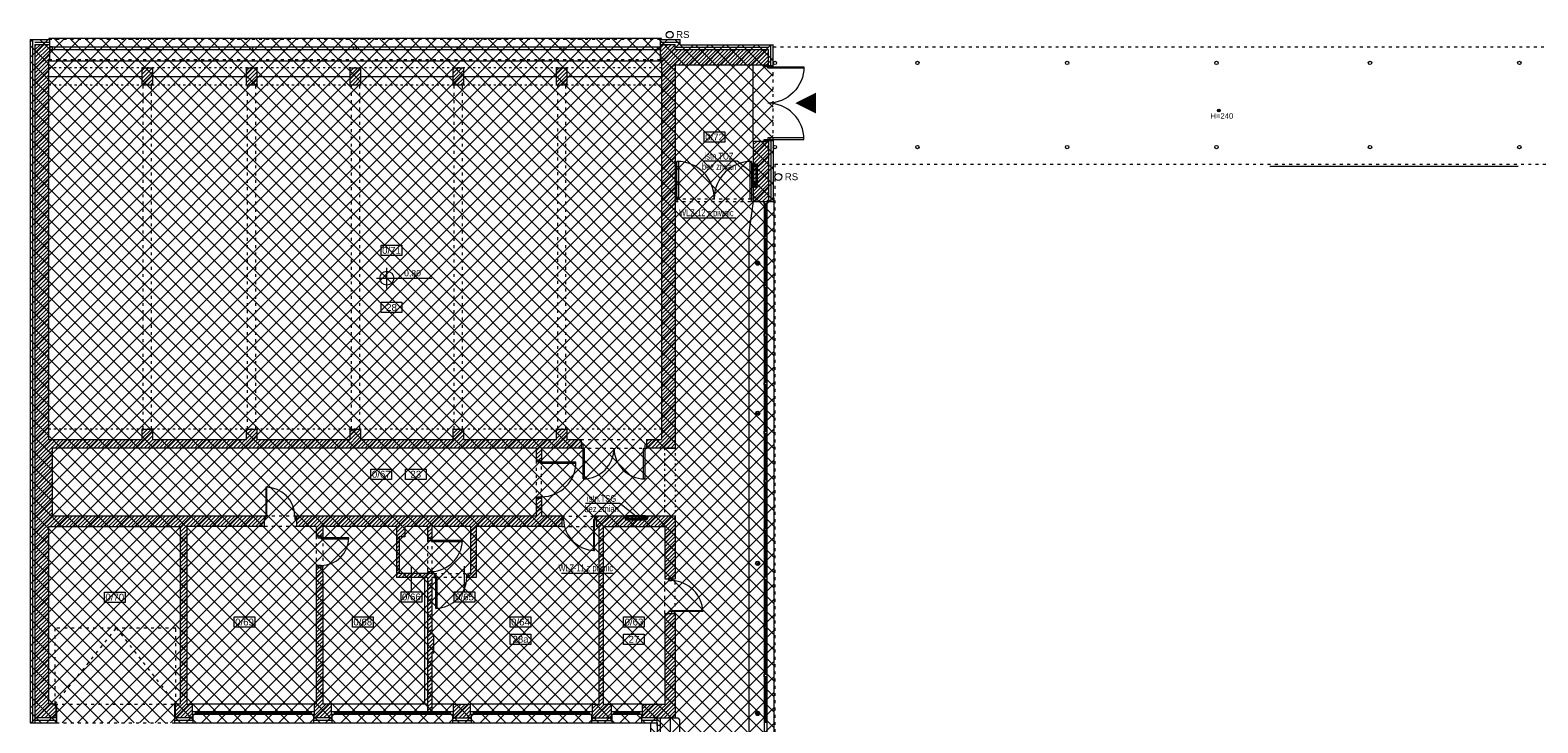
# Model space of a CAD drawing. Header units: millimetres. Extents: x 167773 to 185035, y -114105 to -66770.
# Tile 58 of 114: x 171303 to 175674, y -94285 to -92277. Entities that reach past the tile are written whole.
import ezdxf
from ezdxf.enums import TextEntityAlignment as Align

# ---------------------------------------------------------------- set-up
doc = ezdxf.new("R2010")
doc.units = ezdxf.units.MM
doc.linetypes.add('ACAD_ISO03W100', pattern=[30, 12, -18])
doc.layers.get('0').update_dxf_attribs({"lineweight": 9})
doc.layers.add('!płytki ciemne', color=7, linetype='Continuous', lineweight=9, true_color=0x474747)
for name, color, linetype, lineweight in [('a-op_text', 7, 'Continuous', 9), ('b-drzwi', 6, 'Continuous', 9), ('b-izolacja', 8, 'BATTING', 9), ('b-okna', 6, 'Continuous', 9), ('b-przerywana1', 9, 'ACAD_ISO03W100', 9), ('b-przerywana2', 2, 'ACAD_ISO03W100', 9), ('b-widokowa', 7, 'Continuous', 9), ('b-ściany', 2, 'Continuous', 9), ('El_gniazda', 144, 'Continuous', 35), ('El_tablice', 20, 'Continuous', 35), ('h-hatch', 8, 'Continuous', 9), ('opis text', 7, 'Continuous', 9)]:
    doc.layers.add(name, color=color, linetype=linetype, lineweight=lineweight)
doc.styles.add('Arial', font='arial.ttf')
doc.styles.add('PPAB_100', font='arial.ttf', dxfattribs={"height": 18})
doc.styles.add('PPAB_50', font='arial.ttf', dxfattribs={"height": 8})
doc.linetypes.add('BATTING', pattern='A,0.0001,-0.1,[134,ltypeshp.shx,S=0.1,R=0,X=-0.1,Y=0],-0.2,[134,ltypeshp.shx,S=0.1,R=180,X=0.1,Y=0],-0.1', length=0.4001)
pattern_1 = [(45, (15000, 0), (-5.61266008, 5.61266008), [])]

# ---------------------------------------------------------------- blocks, each defined once
blk = doc.blocks.new('kotapozioma')
for p, q in [((49330.1, 104.4), (49330.1, 134.4)), ((49315.1, 119.4), (49395.1, 119.4))]:
    blk.add_line(p, q)
blk.add_circle((49330.1, 119.4), 10)
at = {"layer": 'opis text', "style": 'PPAB_50'}
for tag, p in [('ZNAK', (49345.1, 119.4)), ('WARTOSC', (49355.1, 119.4))]:
    blk.add_attdef(tag, text='', height=9, dxfattribs=at).set_placement(p, align=Align.BOTTOM_LEFT)

msp = doc.modelspace()

# ---------------------------------------------------------------- hatches: boundary and pattern name
at = {"layer": 'a-op_text', "ltscale": 0.5}
msp.add_hatch(color=256, dxfattribs=at).paths.add_polyline_path([(174753.3, -92510.6, 1), (174745.3, -92510.6, 1)])
at = {"layer": 'h-hatch'}
h = msp.add_hatch(dxfattribs=at)
h.set_pattern_fill('NET', color=256, scale=10, angle=45, style=0)
h.paths.add_polyline_path([(173101.4, -95700.4), (173459.4, -95700.4), (173459.4, -92763.9), (173457.4, -92763.9), (173457.4, -92319.9), (173187.4, -92319.9), (173187.4, -92304.9), (173133.4, -92304.9), (173133.4, -92301.9), (171357.4, -92301.9), (171357.4, -92304.9), (171303.4, -92304.9), (171303.4, -94284.9), (173101.4, -94284.9)])
h = msp.add_hatch(dxfattribs=at)
h.set_pattern_fill('ANSI31', color=256, scale=2.5, style=0)
h.set_pattern_definition(pattern_1)
h.paths.add_polyline_path([(172900.4, -93463.9), (172859.4, -93463.9), (172859.4, -93433.9), (172829.4, -93433.9), (172829.4, -93463.9), (172559.4, -93463.9), (172559.4, -93433.9), (172529.4, -93433.9), (172529.4, -93463.9), (172261.4, -93463.9), (172261.4, -93433.9), (172231.4, -93433.9), (172231.4, -93463.9), (171960.4, -93463.9), (171960.4, -93433.9), (171930.4, -93433.9), (171930.4, -93463.9), (171658.4, -93463.9), (171658.4, -93433.9), (171628.4, -93433.9), (171628.4, -93463.9), (171357.4, -93463.9), (171357.4, -92363.9), (171360.4, -92363.9), (171360.4, -92318.9), (171317.4, -92318.9), (171317.4, -94270.9), (171377.4, -94270.9), (171377.4, -94230.9), (171357.4, -94230.9), (171357.4, -93715.9), (171738.4, -93715.9), (171738.4, -94230.9), (171723.4, -94230.9), (171723.4, -94270.9), (171775.4, -94270.9), (171775.4, -94260.9), (171773.4, -94260.9), (171773.4, -94230.9), (171757.4, -94230.9), (171757.4, -93715.9), (171981.4, -93715.9), (171981.4, -93685.9), (171367.4, -93685.9), (171367.4, -93488.9), (172770.4, -93488.9), (172770.4, -93524.9), (172785.4, -93524.9), (172785.4, -93488.9), (172900.4, -93488.9)])
h = msp.add_hatch(dxfattribs=at)
h.set_pattern_fill('ANSI31', color=256, scale=2.5, style=0)
h.set_pattern_definition(pattern_1)
h.paths.add_polyline_path([(173173.4, -92378.9), (173441.4, -92378.9), (173443.4, -92378.9), (173443.4, -92333.9), (173173.4, -92333.9), (173173.4, -92318.9), (173130.4, -92318.9), (173130.4, -92363.9), (173133.4, -92363.9), (173133.4, -93463.9), (173091.4, -93463.9), (173091.4, -93488.9), (173173.4, -93488.9)])
h = msp.add_hatch(dxfattribs=at)
h.set_pattern_fill('ANSI31', color=256, scale=2.5, style=0)
h.set_pattern_definition(pattern_1)
h.paths.add_polyline_path([(171658.4, -92386.9), (171628.4, -92386.9), (171628.4, -92436.9), (171658.4, -92436.9)])
h = msp.add_hatch(dxfattribs=at)
h.set_pattern_fill('ANSI31', color=256, scale=2.5, style=0)
h.set_pattern_definition(pattern_1)
h.paths.add_polyline_path([(171960.4, -92386.9), (171930.4, -92386.9), (171930.4, -92436.9), (171960.4, -92436.9)])
h = msp.add_hatch(dxfattribs=at)
h.set_pattern_fill('ANSI31', color=256, scale=2.5, style=0)
h.set_pattern_definition(pattern_1)
h.paths.add_polyline_path([(172261.4, -92386.9), (172231.4, -92386.9), (172231.4, -92436.9), (172261.4, -92436.9)])
h = msp.add_hatch(dxfattribs=at)
h.set_pattern_fill('ANSI31', color=256, scale=2.5, style=0)
h.set_pattern_definition(pattern_1)
h.paths.add_polyline_path([(172559.4, -92386.9), (172529.4, -92386.9), (172529.4, -92436.9), (172559.4, -92436.9)])
h = msp.add_hatch(dxfattribs=at)
h.set_pattern_fill('ANSI31', color=256, scale=2.5, style=0)
h.set_pattern_definition(pattern_1)
h.paths.add_polyline_path([(172859.4, -92386.9), (172829.4, -92386.9), (172829.4, -92436.9), (172859.4, -92436.9)])
h = msp.add_hatch(dxfattribs=at)
h.set_pattern_fill('ANSI31', color=256, scale=2.5, style=0)
h.set_pattern_definition(pattern_1)
h.paths.add_polyline_path([(173443.4, -92598.9), (173441.4, -92598.9), (173431.4, -92598.9), (173399.4, -92598.9), (173399.4, -92773.9), (173443.4, -92773.9)])
h = msp.add_hatch(dxfattribs=at)
h.set_pattern_fill('ANSI31', color=256, style=0)
h.set_pattern_definition([(45, (15264, 3045), (-2.24506403, 2.24506403), [])])
h.paths.add_polyline_path([(173406.4, -92952.9, 1), (173418.4, -92952.9, 1)])
h = msp.add_hatch(dxfattribs=at)
h.set_pattern_fill('ANSI31', color=256, style=0)
h.set_pattern_definition([(45, (15264, 2610), (-2.24506403, 2.24506403), [])])
h.paths.add_polyline_path([(173406.4, -93387.9, 1), (173418.4, -93387.9, 1)])
h = msp.add_hatch(dxfattribs=at)
h.set_pattern_fill('ANSI31', color=256, scale=2.5, style=0)
h.set_pattern_definition(pattern_1)
h.paths.add_polyline_path([(172844.4, -93685.9), (172785.4, -93685.9), (172785.4, -93634.9), (172775.4, -93634.9), (172770.4, -93634.9), (172770.4, -93685.9), (172075.4, -93685.9), (172075.4, -93695.9), (172075.4, -93715.9), (172132.4, -93715.9), (172132.4, -93743.9), (172151.4, -93743.9), (172151.4, -93715.9), (172365.4, -93715.9), (172365.4, -93863.9), (172455.4, -93863.9), (172455.4, -94252.9), (172467.4, -94252.9), (172467.4, -94082.9), (172472.4, -94082.9), (172472.4, -94027.9), (172467.4, -94027.9), (172467.4, -93863.9), (172474.4, -93863.9), (172474.4, -93851.9), (172373.4, -93851.9), (172373.4, -93745.9), (172389.4, -93745.9), (172389.4, -93715.9), (172455.4, -93715.9), (172455.4, -93751.9), (172467.4, -93751.9), (172467.4, -93715.9), (172580.4, -93715.9), (172580.4, -93851.9), (172574.4, -93851.9), (172574.4, -93863.9), (172596.4, -93863.9), (172596.4, -93715.9), (172844.4, -93715.9)])
h = msp.add_hatch(dxfattribs=at)
h.set_pattern_fill('ANSI31', color=256, scale=2.5, style=0)
h.set_pattern_definition(pattern_1)
h.paths.add_polyline_path([(173173.4, -93685.9), (172944.4, -93685.9), (172944.4, -93695.9), (172944.4, -93715.9), (172952.4, -93715.9), (172952.4, -94230.9), (172932.4, -94230.9), (172932.4, -94260.9), (172930.4, -94260.9), (172930.4, -94270.9), (172989.4, -94270.9), (172989.4, -94260.9), (172987.4, -94260.9), (172987.4, -94230.9), (172964.4, -94230.9), (172964.4, -93715.9), (173143.4, -93715.9), (173143.4, -93867.9), (173173.4, -93867.9)])
h = msp.add_hatch(dxfattribs=at)
h.set_pattern_fill('ANSI31', color=256, scale=2.5, style=0)
h.set_pattern_definition(pattern_1)
h.paths.add_polyline_path([(172151.4, -93853.9), (172151.4, -93833.9), (172132.4, -93833.9), (172132.4, -93863.9), (172132.4, -94230.9), (172126.4, -94230.9), (172126.4, -94260.9), (172124.4, -94260.9), (172124.4, -94270.9), (172178.4, -94270.9), (172178.4, -94260.9), (172176.4, -94260.9), (172176.4, -94230.9), (172151.4, -94230.9)])
h = msp.add_hatch(dxfattribs=at)
h.set_pattern_fill('ANSI31', color=256, style=0)
h.set_pattern_definition([(45, (15264, 2175), (-2.24506403, 2.24506403), [])])
h.paths.add_polyline_path([(173406.4, -93822.9, 1), (173418.4, -93822.9, 1)])
h = msp.add_hatch(dxfattribs=at)
h.set_pattern_fill('ANSI31', color=256, scale=2.5, style=0)
h.set_pattern_definition(pattern_1)
h.paths.add_polyline_path([(173173.4, -93967.9), (173143.4, -93967.9), (173143.4, -94230.9), (173077.4, -94230.9), (173077.4, -94260.9), (173075.4, -94260.9), (173075.4, -94270.9), (173121.4, -94270.9), (173173.4, -94270.9)])
h = msp.add_hatch(dxfattribs=at)
h.set_pattern_fill('ANSI31', color=256, scale=2.5, style=0)
h.set_pattern_definition(pattern_1)
h.paths.add_polyline_path([(172579.4, -94230.9), (172529.4, -94230.9), (172529.4, -94260.9), (172527.4, -94260.9), (172527.4, -94270.9), (172581.4, -94270.9), (172581.4, -94260.9), (172579.4, -94260.9)])
h = msp.add_hatch(dxfattribs=at)
h.set_pattern_fill('ANSI31', color=256, style=0)
h.set_pattern_definition([(45, (15264, 1740), (-2.24506403, 2.24506403), [])])
h.paths.add_polyline_path([(173406.4, -94257.9, 1), (173418.4, -94257.9, 1)])

# ---------------------------------------------------------------- linework, layer by layer
at = {"layer": '!płytki ciemne'}
msp.add_line((174897.4, -92671.9), (175617.4, -92671.9), dxfattribs=at)
at = {"layer": 'a-op_text', "ltscale": 0.5}
for p, q in [((172408.5, -93905.4), (172408.5, -93831.2)), ((172562.6, -93905.4), (172562.6, -93831.2))]:
    msp.add_line(p, q, dxfattribs=at)
at = {"layer": 'a-op_text'}
msp.add_lwpolyline([(173521.4, -92488.9, 0, 60, 0), (173581.4, -92488.9, 60, 60, 0)], format="xyseb", dxfattribs=at)
at = {"layer": 'a-op_text', "ltscale": 0.5}
for points in [[(173257.4, -92602.4), (173257.4, -92572.4), (173317.4, -92572.4), (173317.4, -92602.4)], [(172320.9, -92930.9), (172320.9, -92900.9), (172380.9, -92900.9), (172380.9, -92930.9)], [(172320.9, -93096.2), (172320.9, -93066.2), (172380.9, -93066.2), (172380.9, -93096.2)], [(172291.3, -93579.7), (172291.3, -93549.7), (172351.3, -93549.7), (172351.3, -93579.7)], [(172391.3, -93579.7), (172391.3, -93549.7), (172451.3, -93549.7), (172451.3, -93579.7)], [(171518.7, -93936.1), (171518.7, -93906.1), (171578.7, -93906.1), (171578.7, -93936.1)], [(172378.5, -93935.4), (172378.5, -93905.4), (172438.5, -93905.4), (172438.5, -93935.4)], [(172532.6, -93935.4), (172532.6, -93905.4), (172592.6, -93905.4), (172592.6, -93935.4)], [(171894.9, -94008.1), (171894.9, -93978.1), (171954.9, -93978.1), (171954.9, -94008.1)], [(172237.6, -94008.1), (172237.6, -93978.1), (172297.6, -93978.1), (172297.6, -94008.1)], [(172694.9, -94008.1), (172694.9, -93978.1), (172754.9, -93978.1), (172754.9, -94008.1)], [(173023.8, -94008.1), (173023.8, -93978.1), (173083.8, -93978.1), (173083.8, -94008.1)], [(172694.9, -94058.1), (172694.9, -94028.1), (172754.9, -94028.1), (172754.9, -94058.1)], [(173023.8, -94058.1), (173023.8, -94028.1), (173083.8, -94028.1), (173083.8, -94058.1)]]:
    msp.add_lwpolyline(points, close=True, dxfattribs=at)
msp.add_circle((174749.3, -92510.6), 4, dxfattribs=at)
at = {"layer": 'b-drzwi', "ltscale": 0.5}
for points in [[(173441.4, -92383.9), (173431.4, -92383.9), (173431.4, -92378.9), (173441.4, -92378.9)], [(173441.4, -92383.9), (173546.4, -92383.9), (173546.4, -92387.9), (173441.4, -92387.9)], [(173441.4, -92598.9), (173431.4, -92598.9), (173431.4, -92593.9), (173441.4, -92593.9)], [(173441.4, -92593.9), (173546.4, -92593.9), (173546.4, -92589.9), (173441.4, -92589.9)], [(173182.4, -92765.9), (173178.4, -92765.9), (173178.4, -92657.9), (173182.4, -92657.9)], [(173394.4, -92765.9), (173390.4, -92765.9), (173390.4, -92657.9), (173394.4, -92657.9)], [(173178.4, -92773.9), (173173.4, -92773.9), (173173.4, -92765.9), (173178.4, -92765.9)], [(173399.4, -92773.9), (173394.4, -92773.9), (173394.4, -92765.9), (173399.4, -92765.9)]]:
    msp.add_lwpolyline(points, close=True, dxfattribs=at)
for points in [[(173546.4, -92383.9, -0.414214), (173441.4, -92488.9, 1)], [(173546.4, -92593.9, 0.414214), (173441.4, -92488.9, -1)]]:
    msp.add_lwpolyline(points, format="xyb", dxfattribs=at)
at = {"layer": 'b-drzwi'}
for points in [[(172900.4, -93488.9), (172906.9, -93488.9), (172906.9, -93478.9), (172900.4, -93478.9)], [(173084.9, -93488.9), (173091.4, -93488.9), (173091.4, -93478.9), (173084.9, -93478.9)], [(172785.4, -93524.9), (172785.4, -93529.9), (172775.4, -93529.9), (172775.4, -93524.9)], [(172906.9, -93488.9), (172909.9, -93488.9), (172909.9, -93577.9), (172906.9, -93577.9)], [(173081.9, -93488.9), (173084.9, -93488.9), (173084.9, -93577.9), (173081.9, -93577.9)], [(172785.4, -93529.9), (172785.4, -93532.9), (172885.4, -93532.9), (172885.4, -93529.9)], [(171986.4, -93685.9), (171989.4, -93685.9), (171989.4, -93601.9), (171986.4, -93601.9)], [(172785.4, -93629.9), (172785.4, -93634.9), (172775.4, -93634.9), (172775.4, -93629.9)], [(171986.4, -93685.9), (171981.4, -93685.9), (171981.4, -93695.9), (171986.4, -93695.9)], [(172075.4, -93685.9), (172070.4, -93685.9), (172070.4, -93695.9), (172075.4, -93695.9)], [(172844.4, -93695.9), (172849.4, -93695.9), (172849.4, -93685.9), (172844.4, -93685.9)], [(172939.4, -93695.9), (172936.4, -93695.9), (172936.4, -93785.9), (172939.4, -93785.9)], [(172939.4, -93695.9), (172944.4, -93695.9), (172944.4, -93685.9), (172939.4, -93685.9)], [(172146.9, -93748.9), (172146.9, -93743.9), (172136.9, -93743.9), (172136.9, -93748.9)], [(172146.9, -93748.9), (172146.9, -93751.9), (172226.9, -93751.9), (172226.9, -93748.9)], [(172466.4, -93756.9), (172466.4, -93751.9), (172456.4, -93751.9), (172456.4, -93756.9)], [(172466.4, -93756.9), (172466.4, -93759.9), (172556.4, -93759.9), (172556.4, -93756.9)], [(172146.9, -93833.9), (172146.9, -93828.9), (172136.9, -93828.9), (172136.9, -93833.9)], [(172456.4, -93851.9), (172456.4, -93846.9), (172466.4, -93846.9), (172466.4, -93851.9)], [(172474.4, -93853.4), (172474.4, -93863.4), (172479.4, -93863.4), (172479.4, -93853.4)], [(172479.4, -93863.4), (172482.4, -93863.4), (172482.4, -93953.4), (172479.4, -93953.4)], [(172574.4, -93863.4), (172569.4, -93863.4), (172569.4, -93853.4), (172574.4, -93853.4)], [(173163.7, -93872.9), (173163.7, -93867.9), (173153.7, -93867.9), (173153.7, -93872.9)], [(173153.7, -93967.9), (173163.7, -93967.9), (173163.7, -93962.9), (173153.7, -93962.9)], [(173163.7, -93962.9), (173163.7, -93959.9), (173253.7, -93959.9), (173253.7, -93962.9)]]:
    msp.add_lwpolyline(points, close=True, dxfattribs=at)
at = {"layer": 'b-drzwi', "ltscale": 0.5}
for centre, start, end in [((173178.4, -92765.9), 0, 90), ((173394.4, -92765.9), 90, 180)]:
    msp.add_arc(centre, 108, start, end, dxfattribs=at)
at = {"layer": 'b-drzwi'}
for centre, radius, start, end in [((172906.9, -93488.9), 89, 270, 0), ((173084.9, -93488.9), 89, 180, 270), ((172785.3, -93529.7), 100.2, 270.1029, 359.8971), ((171986.4, -93685.9), 84, 0, 90), ((172943.2, -93692.2), 93.8, 182.2781, 267.7219), ((172146.9, -93748.9), 80, 270, 0), ((172462.7, -93753.2), 93.8, 272.2781, 357.7219), ((172475.7, -93859.7), 93.8, 272.2781, 357.7219), ((173160, -93966.6), 93.8, 2.2781, 87.7219)]:
    msp.add_arc(centre, radius, start, end, dxfattribs=at)
at = {"layer": 'b-izolacja', "ltscale": 16}
for p, q in [((171310.4, -92304.9), (171310.4, -94284.9)), ((171317.4, -92311.9), (171360.4, -92311.9)), ((173130.4, -92311.9), (173187.4, -92311.9)), ((173173.4, -92326.9), (173443.4, -92326.9)), ((173450.4, -92380.9), (173450.4, -92319.9)), ((173450.4, -92596.9), (173450.4, -92773.9)), ((171379.4, -94277.9), (171317.4, -94277.9)), ((171775.4, -94277.9), (171721.4, -94277.9)), ((172178.4, -94277.9), (172124.4, -94277.9)), ((172527.4, -94277.9), (172581.4, -94277.9)), ((172930.4, -94277.9), (172989.4, -94277.9)), ((173121.4, -94277.9), (173075.4, -94277.9))]:
    msp.add_line(p, q, dxfattribs=at)
at = {"layer": 'b-izolacja', "linetype": 'ByBlock', "ltscale": 22}
msp.add_line((171317.4, -94270.9), (171317.4, -94284.9), dxfattribs=at)
at = {"layer": 'b-okna'}
for p, q in [((173431.4, -92773.9), (173431.4, -96138.9)), ((173435.4, -92780.9), (173435.4, -92875.4)), ((173439.4, -92773.9), (173439.4, -96126.9)), ((173435.4, -92882.4), (173435.4, -93016.4)), ((173435.4, -93023.4), (173435.4, -93157.4)), ((173435.4, -93164.4), (173435.4, -93298.4)), ((173435.4, -93305.4), (173435.4, -93439.4)), ((173435.4, -93446.4), (173435.4, -93580.4)), ((173435.4, -93587.4), (173435.4, -93721.4)), ((173435.4, -93728.4), (173435.4, -93862.4)), ((173435.4, -93869.4), (173435.4, -94003.4)), ((173435.4, -94010.4), (173435.4, -94144.4)), ((173435.4, -94151.4), (173435.4, -94285.4)), ((172126.4, -94252.9), (171773.4, -94252.9)), ((172126.4, -94260.9), (171773.4, -94260.9)), ((171781.4, -94252.9), (171781.4, -94260.9)), ((172118.4, -94256.9), (171781.4, -94256.9)), ((172118.4, -94252.9), (172118.4, -94260.9)), ((172529.4, -94252.9), (172176.4, -94252.9)), ((172527.4, -94260.9), (172178.4, -94260.9)), ((172184.4, -94252.9), (172184.4, -94260.9)), ((172521.4, -94256.9), (172184.4, -94256.9)), ((172521.4, -94252.9), (172521.4, -94260.9)), ((172932.4, -94252.9), (172579.4, -94252.9)), ((172930.4, -94260.9), (172581.4, -94260.9)), ((172587.4, -94252.9), (172587.4, -94260.9)), ((172924.4, -94256.9), (172587.4, -94256.9)), ((172924.4, -94252.9), (172924.4, -94260.9)), ((173077.4, -94252.9), (172987.4, -94252.9)), ((173077.4, -94260.9), (172989.4, -94260.9)), ((172995.4, -94252.9), (172995.4, -94260.9)), ((173069.4, -94256.9), (172995.4, -94256.9)), ((173069.4, -94252.9), (173069.4, -94260.9)), ((173129.4, -94270.9), (173129.4, -96138.9)), ((173121.4, -94284.9), (173121.4, -96126.9))]:
    msp.add_line(p, q, dxfattribs=at)
for points in [[(171360.4, -92325.9), (173130.4, -92325.9)], [(171360.4, -92333.9), (173130.4, -92333.9)]]:
    msp.add_lwpolyline(points, dxfattribs=at)
for points in [[(171360.4, -92325.9), (171360.4, -92333.9), (171368.4, -92333.9), (171368.4, -92325.9)], [(171647.4, -92325.9), (171647.4, -92333.9), (171639.4, -92333.9), (171639.4, -92325.9)], [(171948.4, -92325.9), (171948.4, -92333.9), (171940.4, -92333.9), (171940.4, -92325.9)], [(172248.4, -92325.9), (172248.4, -92333.9), (172240.4, -92333.9), (172240.4, -92325.9)], [(172549.4, -92325.9), (172549.4, -92333.9), (172541.4, -92333.9), (172541.4, -92325.9)], [(172850.4, -92325.9), (172850.4, -92333.9), (172842.4, -92333.9), (172842.4, -92325.9)], [(173130.4, -92325.9), (173130.4, -92333.9), (173122.4, -92333.9), (173122.4, -92325.9)], [(173439.4, -92773.9), (173439.4, -92780.9), (173431.4, -92780.9), (173431.4, -92773.9)], [(173439.4, -92875.4), (173439.4, -92882.4), (173431.4, -92882.4), (173431.4, -92875.4)], [(173439.4, -93016.4), (173439.4, -93023.4), (173431.4, -93023.4), (173431.4, -93016.4)], [(173439.4, -93157.4), (173439.4, -93164.4), (173431.4, -93164.4), (173431.4, -93157.4)], [(173439.4, -93298.4), (173439.4, -93305.4), (173431.4, -93305.4), (173431.4, -93298.4)], [(173439.4, -93439.4), (173439.4, -93446.4), (173431.4, -93446.4), (173431.4, -93439.4)], [(173439.4, -93580.4), (173439.4, -93587.4), (173431.4, -93587.4), (173431.4, -93580.4)], [(173439.4, -93721.4), (173439.4, -93728.4), (173431.4, -93728.4), (173431.4, -93721.4)], [(173439.4, -93862.4), (173439.4, -93869.4), (173431.4, -93869.4), (173431.4, -93862.4)], [(173439.4, -94003.4), (173439.4, -94010.4), (173431.4, -94010.4), (173431.4, -94003.4)], [(173439.4, -94144.4), (173439.4, -94151.4), (173431.4, -94151.4), (173431.4, -94144.4)], [(173129.4, -94270.9), (173129.4, -94292.4), (173121.4, -94292.4), (173121.4, -94270.9)]]:
    msp.add_lwpolyline(points, close=True, dxfattribs=at)
at = {"layer": 'b-przerywana1', "ltscale": 0.7}
for p, q in [((173130.4, -92304.9), (171360.4, -92304.9)), ((173130.4, -92363.9), (171360.4, -92363.9)), ((173457.4, -92596.9), (173457.4, -92380.9)), ((171631.4, -93433.9), (171631.4, -92436.9)), ((171655.4, -93433.9), (171655.4, -92436.9)), ((171933.4, -93433.9), (171933.4, -92436.9)), ((171957.4, -93433.9), (171957.4, -92436.9)), ((172235.4, -93433.9), (172235.4, -92436.9)), ((172259.4, -93433.9), (172259.4, -92436.9)), ((172532.4, -93433.9), (172532.4, -92436.9)), ((172556.4, -93433.9), (172556.4, -92436.9)), ((172832.4, -92436.9), (172832.4, -93433.9)), ((172856.4, -93433.9), (172856.4, -92436.9)), ((173173.4, -92773.9), (173399.4, -92773.9)), ((173174.9, -92765.9), (173399.4, -92765.9)), ((172900.4, -93463.9), (173091.4, -93463.9)), ((172770.4, -93524.9), (172770.4, -93634.9)), ((172785.4, -93634.9), (172785.4, -93524.9)), ((172900.4, -93488.9), (173091.4, -93488.9)), ((172075.4, -93685.9), (171981.4, -93685.9)), ((172844.4, -93685.9), (172944.4, -93685.9)), ((172075.4, -93715.9), (171981.4, -93715.9)), ((172132.4, -93743.9), (172132.4, -93833.9)), ((172151.4, -93743.9), (172151.4, -93833.9)), ((172844.4, -93715.9), (172944.4, -93715.9)), ((172455.4, -93751.9), (172455.4, -93851.9)), ((172467.4, -93751.9), (172467.4, -93851.9)), ((172474.4, -93851.9), (172574.4, -93851.9)), ((172574.4, -93863.9), (172474.4, -93863.9)), ((173143.4, -93967.9), (173143.4, -93867.9)), ((173173.4, -93967.9), (173173.4, -93867.9)), ((171379.4, -94284.9), (171721.4, -94284.9))]:
    msp.add_line(p, q, dxfattribs=at)
at = {"layer": 'b-przerywana1'}
msp.add_line((173457.4, -92328.9), (173457.4, -92318.9), dxfattribs=at)
at = {"layer": 'b-przerywana1', "ltscale": 0.7}
msp.add_lwpolyline([(171375.4, -94230.9), (171725.4, -94230.9), (171725.4, -94010.9), (171375.4, -94010.9)], close=True, dxfattribs=at)
msp.add_lwpolyline([(171375.4, -94230.9), (171553.4, -94010.9), (171725.4, -94230.9)], dxfattribs=at)
at = {"layer": 'b-przerywana2', "ltscale": 0.7}
for p, q in [((173457.4, -92325.9), (176953.7, -92325.9)), ((173462.4, -92665.9), (176939.7, -92665.9)), ((173462.4, -92665.9), (173462.4, -96126.9))]:
    msp.add_line(p, q, dxfattribs=at)
at = {"layer": 'b-przerywana2', "ltscale": 0.5}
for p, q in [((173142.4, -93488.9), (173142.4, -93685.9)), ((173173.4, -93488.9), (173173.4, -93685.9))]:
    msp.add_line(p, q, dxfattribs=at)
for points in [[(173133.4, -92386.9), (171357.4, -92386.9)], [(173133.4, -92436.9), (171357.4, -92436.9)], [(173133.4, -93433.9), (171357.4, -93433.9)]]:
    msp.add_lwpolyline(points, dxfattribs=at)
at = {"layer": 'b-widokowa'}
for p, q in [((171317.4, -92318.9), (171317.4, -94270.9)), ((171317.4, -92318.9), (171360.4, -92318.9)), ((173130.4, -92318.9), (173173.4, -92318.9)), ((173173.4, -92333.9), (173173.4, -92318.9)), ((173173.4, -92333.9), (173443.4, -92333.9)), ((173133.4, -92366.9), (171357.4, -92366.9)), ((171357.4, -92411.9), (171628.4, -92411.9)), ((171658.4, -92411.9), (171930.4, -92411.9)), ((171960.4, -92411.9), (172231.4, -92411.9)), ((172261.4, -92411.9), (172529.4, -92411.9)), ((172559.4, -92411.9), (172829.4, -92411.9)), ((172859.4, -92411.9), (173133.4, -92411.9)), ((173399.4, -92773.9), (173386.4, -92863.9)), ((173457.4, -92763.9), (173459.4, -92763.9)), ((173459.4, -92763.9), (173459.4, -96126.9)), ((173386.4, -92863.9), (173386.4, -95803.9)), ((172446.4, -93863.9), (172446.4, -94230.9)), ((171377.4, -94270.9), (171317.4, -94270.9)), ((171377.4, -94230.9), (171377.4, -94270.9)), ((171723.4, -94230.9), (171723.4, -94270.9)), ((171775.4, -94270.9), (171723.4, -94270.9)), ((172126.4, -94230.9), (171773.4, -94230.9)), ((172178.4, -94270.9), (172124.4, -94270.9)), ((172455.4, -94230.9), (172176.4, -94230.9)), ((172529.4, -94230.9), (172467.4, -94230.9)), ((172527.4, -94270.9), (172581.4, -94270.9)), ((172932.4, -94230.9), (172579.4, -94230.9)), ((172930.4, -94270.9), (172989.4, -94270.9)), ((173077.4, -94230.9), (172987.4, -94230.9)), ((173121.4, -94270.9), (173075.4, -94270.9)), ((173158.4, -94270.9), (173158.4, -96138.9)), ((173173.4, -94270.9), (173180.4, -94270.9)), ((171773.4, -94284.9), (172124.4, -94284.9)), ((172178.4, -94284.9), (172527.4, -94284.9)), ((172581.4, -94284.9), (172930.4, -94284.9)), ((172989.4, -94284.9), (173075.4, -94284.9)), ((173101.4, -94284.9), (173101.4, -96126.9)), ((173185.4, -94275.9), (173185.4, -95803.9))]:
    msp.add_line(p, q, dxfattribs=at)
at = {"layer": 'b-widokowa', "ltscale": 0.5}
for p, q in [((173443.4, -92378.9), (173443.4, -92333.9)), ((173399.4, -92598.9), (173399.4, -92378.9)), ((173441.4, -92378.9), (173443.4, -92378.9)), ((173441.4, -92598.9), (173443.4, -92598.9)), ((173443.4, -92598.9), (173443.4, -92773.9))]:
    msp.add_line(p, q, dxfattribs=at)
at = {"layer": 'b-widokowa'}
msp.add_lwpolyline([(173133.4, -92304.9), (173133.4, -92301.9), (171357.4, -92301.9), (171357.4, -92304.9)], dxfattribs=at)
at = {"layer": 'b-widokowa', "ltscale": 0.5}
for centre in [(173157.4, -92290.9), (173472.4, -92702.9)]:
    msp.add_circle(centre, 10, dxfattribs=at)
at = {"layer": 'b-widokowa'}
msp.add_arc((173180.4, -94275.9), 5, 0, 90, dxfattribs=at)
at = {"layer": 'b-ściany', "ltscale": 0.5}
for p, q in [((171303.4, -92304.9), (171303.4, -94284.9)), ((171367.4, -93488.9), (171367.4, -93685.9)), ((172770.4, -93488.9), (171367.4, -93488.9)), ((172770.4, -93634.9), (172770.4, -93685.9)), ((172785.4, -93634.9), (172770.4, -93634.9)), ((172785.4, -93634.9), (172785.4, -93685.9)), ((171981.4, -93685.9), (171367.4, -93685.9)), ((171981.4, -93685.9), (171981.4, -93715.9)), ((172770.4, -93685.9), (172075.4, -93685.9)), ((172075.4, -93685.9), (172075.4, -93715.9)), ((172844.4, -93685.9), (172785.4, -93685.9)), ((172844.4, -93685.9), (172844.4, -93715.9)), ((173173.4, -93685.9), (172944.4, -93685.9)), ((172944.4, -93685.9), (172944.4, -93715.9)), ((171757.4, -93715.9), (171757.4, -94230.9)), ((171981.4, -93715.9), (171757.4, -93715.9)), ((172132.4, -93715.9), (172075.4, -93715.9)), ((172132.4, -93715.9), (172132.4, -93743.9)), ((172151.4, -93743.9), (172132.4, -93743.9)), ((172151.4, -93715.9), (172151.4, -93743.9)), ((172365.4, -93715.9), (172151.4, -93715.9)), ((172365.4, -93715.9), (172365.4, -93863.9)), ((172389.4, -93745.9), (172373.4, -93745.9)), ((172373.4, -93745.9), (172373.4, -93851.9)), ((172389.4, -93715.9), (172389.4, -93745.9)), ((172455.4, -93715.9), (172389.4, -93715.9)), ((172455.4, -93715.9), (172455.4, -93751.9)), ((172467.4, -93715.9), (172467.4, -93751.9)), ((172580.4, -93715.9), (172467.4, -93715.9)), ((172580.4, -93715.9), (172580.4, -93851.9)), ((172844.4, -93715.9), (172596.4, -93715.9)), ((172596.4, -93715.9), (172596.4, -93863.9)), ((172952.4, -93715.9), (172944.4, -93715.9)), ((172952.4, -93715.9), (172952.4, -94230.9)), ((172964.4, -93715.9), (172964.4, -94230.9)), ((172964.4, -93715.9), (173143.4, -93715.9)), ((172467.4, -93751.9), (172455.4, -93751.9)), ((172124.4, -94260.9), (172124.4, -94284.9)), ((172527.4, -94260.9), (172527.4, -94284.9)), ((172930.4, -94260.9), (172930.4, -94284.9)), ((172932.4, -94230.9), (172932.4, -94260.9)), ((172932.4, -94230.9), (172952.4, -94230.9)), ((173075.4, -94260.9), (173075.4, -94284.9))]:
    msp.add_line(p, q, dxfattribs=at)
at = {"layer": 'b-ściany'}
for p, q in [((171303.4, -92304.9), (171360.4, -92304.9)), ((171360.4, -92363.9), (171360.4, -92304.9)), ((173130.4, -92363.9), (173130.4, -92304.9)), ((173130.4, -92304.9), (173187.4, -92304.9)), ((173187.4, -92319.9), (173187.4, -92304.9)), ((173187.4, -92319.9), (173457.4, -92319.9)), ((173457.4, -92380.9), (173457.4, -92319.9)), ((173441.4, -92380.9), (173441.4, -92378.9)), ((171357.4, -93463.9), (171628.4, -93463.9)), ((171658.4, -93463.9), (171930.4, -93463.9)), ((171960.4, -93463.9), (172231.4, -93463.9)), ((172261.4, -93463.9), (172529.4, -93463.9)), ((172559.4, -93463.9), (172829.4, -93463.9)), ((172859.4, -93463.9), (172900.4, -93463.9)), ((172900.4, -93463.9), (172900.4, -93488.9)), ((173091.4, -93488.9), (173091.4, -93463.9)), ((173091.4, -93463.9), (173133.4, -93463.9)), ((172770.4, -93488.9), (172770.4, -93524.9)), ((172785.4, -93524.9), (172770.4, -93524.9)), ((172785.4, -93488.9), (172785.4, -93524.9)), ((172900.4, -93488.9), (172785.4, -93488.9)), ((173173.4, -93488.9), (173091.4, -93488.9)), ((173173.4, -93685.9), (173173.4, -93867.9)), ((173143.4, -93715.9), (173143.4, -93867.9)), ((172467.4, -93751.9), (172455.4, -93751.9)), ((172151.4, -93833.9), (172132.4, -93833.9)), ((172132.4, -93833.9), (172132.4, -93863.9)), ((172151.4, -93853.9), (172151.4, -93833.9)), ((172132.4, -93863.9), (172132.4, -94230.9)), ((172151.4, -93853.9), (172151.4, -94230.9)), ((172455.4, -93863.9), (172365.4, -93863.9)), ((172474.4, -93851.9), (172373.4, -93851.9)), ((172455.4, -93863.9), (172455.4, -94252.9)), ((172467.4, -93863.9), (172467.4, -94027.9)), ((172474.4, -93863.9), (172467.4, -93863.9)), ((172474.4, -93851.9), (172474.4, -93863.9)), ((172580.4, -93851.9), (172574.4, -93851.9)), ((172574.4, -93851.9), (172574.4, -93863.9)), ((172596.4, -93863.9), (172574.4, -93863.9)), ((173143.4, -93867.9), (173173.4, -93867.9)), ((173143.4, -93967.9), (173173.4, -93967.9)), ((173143.4, -93967.9), (173143.4, -94230.9)), ((173173.4, -93967.9), (173173.4, -94270.9)), ((172472.4, -94027.9), (172467.4, -94027.9)), ((172472.4, -94027.9), (172472.4, -94082.9)), ((172467.4, -94082.9), (172467.4, -94252.9)), ((172472.4, -94082.9), (172467.4, -94082.9)), ((171379.4, -94230.9), (171357.4, -94230.9)), ((171379.4, -94230.9), (171379.4, -94284.9)), ((171738.4, -94230.9), (171721.4, -94230.9)), ((171721.4, -94230.9), (171721.4, -94284.9)), ((171757.4, -94230.9), (171773.4, -94230.9)), ((171773.4, -94230.9), (171773.4, -94260.9)), ((171773.4, -94260.9), (171775.4, -94260.9)), ((171775.4, -94260.9), (171775.4, -94284.9)), ((172124.4, -94260.9), (172126.4, -94260.9)), ((172126.4, -94230.9), (172126.4, -94260.9)), ((172132.4, -94230.9), (172126.4, -94230.9)), ((172176.4, -94230.9), (172151.4, -94230.9)), ((172176.4, -94230.9), (172176.4, -94260.9)), ((172176.4, -94260.9), (172178.4, -94260.9)), ((172176.4, -94260.9), (172178.4, -94260.9)), ((172178.4, -94260.9), (172178.4, -94284.9)), ((172527.4, -94260.9), (172529.4, -94260.9)), ((172529.4, -94230.9), (172529.4, -94260.9)), ((172529.4, -94230.9), (172579.4, -94230.9)), ((172579.4, -94230.9), (172579.4, -94260.9)), ((172579.4, -94260.9), (172581.4, -94260.9)), ((172581.4, -94260.9), (172581.4, -94284.9)), ((172930.4, -94260.9), (172932.4, -94260.9)), ((172964.4, -94230.9), (172987.4, -94230.9)), ((172987.4, -94230.9), (172987.4, -94260.9)), ((172987.4, -94260.9), (172989.4, -94260.9)), ((172989.4, -94260.9), (172989.4, -94284.9)), ((173075.4, -94260.9), (173077.4, -94260.9)), ((173077.4, -94230.9), (173143.4, -94230.9)), ((173077.4, -94230.9), (173077.4, -94260.9)), ((173121.4, -94270.9), (173173.4, -94270.9)), ((173121.4, -94284.9), (173121.4, -94270.9)), ((171303.4, -94284.9), (171379.4, -94284.9)), ((171721.4, -94284.9), (171773.4, -94284.9)), ((172124.4, -94284.9), (172178.4, -94284.9)), ((172527.4, -94284.9), (172581.4, -94284.9)), ((172930.4, -94284.9), (172989.4, -94284.9)), ((173075.4, -94284.9), (173121.4, -94284.9))]:
    msp.add_line(p, q, dxfattribs=at)
at = {"layer": 'b-ściany', "linetype": 'Continuous'}
for p, q in [((173399.4, -92598.9), (173441.4, -92598.9)), ((173399.4, -92598.9), (173399.4, -92773.9)), ((173441.4, -92596.9), (173457.4, -92596.9)), ((173441.4, -92596.9), (173441.4, -92598.9)), ((173457.4, -92596.9), (173457.4, -92773.9)), ((173399.4, -92773.9), (173457.4, -92773.9)), ((173142.4, -93488.9), (173173.4, -93488.9))]:
    msp.add_line(p, q, dxfattribs=at)
at = {"layer": 'b-ściany', "linetype": 'Continuous', "ltscale": 0.5}
msp.add_line((173173.4, -92773.9), (173173.4, -93488.9), dxfattribs=at)
at = {"layer": 'b-ściany'}
for points in [[(171357.4, -93463.9), (171357.4, -92363.9), (171360.4, -92363.9)], [(173130.4, -92363.9), (173133.4, -92363.9), (173133.4, -93463.9)], [(173441.4, -92378.9), (173173.4, -92378.9), (173173.4, -93488.9)], [(173457.4, -92380.9), (173441.4, -92380.9)], [(171628.4, -93463.9), (171628.4, -93433.9), (171658.4, -93433.9), (171658.4, -93463.9)], [(171930.4, -93463.9), (171930.4, -93433.9), (171960.4, -93433.9), (171960.4, -93463.9)], [(172231.4, -93463.9), (172231.4, -93433.9), (172261.4, -93433.9), (172261.4, -93463.9)], [(172529.4, -93463.9), (172529.4, -93433.9), (172559.4, -93433.9), (172559.4, -93463.9)], [(172829.4, -93463.9), (172829.4, -93433.9), (172859.4, -93433.9), (172859.4, -93463.9)]]:
    msp.add_lwpolyline(points, dxfattribs=at)
for points in [[(171628.4, -92436.9), (171628.4, -92386.9), (171658.4, -92386.9), (171658.4, -92436.9)], [(171930.4, -92436.9), (171930.4, -92386.9), (171960.4, -92386.9), (171960.4, -92436.9)], [(172231.4, -92436.9), (172231.4, -92386.9), (172261.4, -92386.9), (172261.4, -92436.9)], [(172529.4, -92436.9), (172529.4, -92386.9), (172559.4, -92386.9), (172559.4, -92436.9)], [(172829.4, -92436.9), (172829.4, -92386.9), (172859.4, -92386.9), (172859.4, -92436.9)]]:
    msp.add_lwpolyline(points, close=True, dxfattribs=at)
at = {"layer": 'b-ściany', "ltscale": 0.5}
msp.add_lwpolyline([(171357.4, -94230.9), (171357.4, -93715.9), (171738.4, -93715.9), (171738.4, -94230.9)], dxfattribs=at)
at = {"layer": 'b-ściany'}
for centre, radius in [((173462.4, -92372.4), 5), ((173875.4, -92372.4), 5), ((174309.4, -92372.4), 5), ((174742.4, -92372.4), 5), ((175187.4, -92372.4), 5), ((175620.4, -92372.4), 5), ((173462.4, -92616.4), 5), ((173875.4, -92616.4), 5), ((174309.4, -92616.4), 5), ((174742.4, -92616.4), 5), ((175187.4, -92616.4), 5), ((175620.4, -92616.4), 5), ((173412.4, -92952.9), 6), ((173412.4, -93387.9), 6), ((173412.4, -93822.9), 6), ((173412.4, -94257.9), 6)]:
    msp.add_circle(centre, radius, dxfattribs=at)
at = {"layer": 'El_gniazda', "lineweight": 15}
for p, q in [((173193.7, -92821.7), (173349.4, -92821.7)), ((172843.9, -93851.1), (172993.9, -93851.1))]:
    msp.add_line(p, q, dxfattribs=at)
at = {"layer": 'El_gniazda'}
for points in [[(173401.9, -92730.7, 0, 10, 0), (173386.9, -92756.7, 0, 0, 0), (173349.4, -92821.7, 0, 0, 0)], [(173083.9, -93695.2, 0, 10, 0), (173068.9, -93721.2, 0, 0, 0), (172993.9, -93851.1, 0, 0, 0)]]:
    msp.add_lwpolyline(points, format="xyseb", dxfattribs=at)
for centre in [(173404.4, -92726.4), (173086.4, -93690.9)]:
    msp.add_circle(centre, 5, dxfattribs=at)
at = {"layer": 'El_tablice', "lineweight": 18}
for points in [[(173399.4, -92693.9), (173353.1, -92657.5), (173253.6, -92657.5)], [(173058.9, -93685.9), (173012.6, -93649.5), (172913.1, -93649.5)]]:
    msp.add_lwpolyline(points, dxfattribs=at)
at = {"layer": 'El_tablice', "ltscale": 0.7}
for points in [[(173409.4, -92666.4), (173409.4, -92721.4), (173399.4, -92721.4), (173399.4, -92666.4)], [(173086.4, -93695.9), (173031.4, -93695.9), (173031.4, -93685.9), (173086.4, -93685.9)]]:
    msp.add_lwpolyline(points, close=True, dxfattribs=at)

# ---------------------------------------------------------------- block references
at = {"layer": 'opis text', "xscale": 2, "yscale": 2, "zscale": 2}
msp.add_blockref('kotapozioma', (73677.2, -93235.1), dxfattribs=at).add_auto_attribs({'WARTOSC': '0,80', 'ZNAK': '-'})

# ---------------------------------------------------------------- texts
at = {"layer": 'a-op_text', "ltscale": 0.5, "style": 'PPAB_100'}
for s, insert, char_height, width, attachment_point in [('RS', (173195.4, -92290.4), 20, 60, 5), ('{\\fArial|b0|i0|c238|p34;H=240}', (174724.6, -92518.2), 16, 265.135, 1), ('0/{\\fArial|b0|i0|c238|p34;72}', (173287.4, -92587.4), 20, 60, 5), ('RS', (173510.4, -92702.4), 20, 60, 5), ('0/{\\fArial|b0|i0|c238|p34;71}', (172350.9, -92915.9), 20, 60, 5), ('{\\fArial|b0|i0|c238|p34;28}', (172350.9, -93081.2), 20, 60, 5), ('0/{\\fArial|b0|i0|c238|p34;67}', (172321.3, -93564.7), 20, 60, 5), ('{\\fArial|b0|i0|c238|p34;23}', (172421.3, -93564.7), 20, 60, 5), ('0/{\\fArial|b0|i0|c238|p34;70}', (171548.7, -93921.1), 20, 60, 5), ('0/{\\fArial|b0|i0|c238|p34;66}', (172408.5, -93920.4), 20, 60, 5), ('0/{\\fArial|b0|i0|c238|p34;65}', (172562.6, -93920.4), 20, 60, 5), ('0/{\\fArial|b0|i0|c238|p34;69}', (171924.9, -93993.1), 20, 60, 5), ('0/6{\\fArial|b0|i0|c238|p34;8}', (172267.6, -93993.1), 20, 60, 5), ('0/{\\fArial|b0|i0|c238|p34;64}', (172724.9, -93993.1), 20, 60, 5), ('0/{\\fArial|b0|i0|c238|p34;63}', (173053.8, -93993.1), 20, 60, 5), ('{\\fArial|b0|i0|c238|p34;28a}', (172724.9, -94043.1), 20, 60, 5), ('{\\fArial|b0|i0|c238|p34;27}', (173053.8, -94043.1), 20, 60, 5)]:
    msp.add_mtext(s, dxfattribs=dict(at, insert=insert, char_height=char_height, width=width, attachment_point=attachment_point))
at = {"layer": 'El_gniazda', "style": 'Arial', "width": 0.7}
for s, p in [('WLZ-12 z piwnic', (173263.7, -92816.7)), ('WLZ-11 z piwnic', (172913.9, -93846.1))]:
    msp.add_text(s, height=20, dxfattribs=at).set_placement(p, align=Align.CENTER)
at = {"layer": 'El_tablice', "lineweight": 5, "style": 'Arial', "width": 0.8}
for s, p in [('istn.TOZ', (173300.5, -92652.5)), ('bez zmian', (173300.5, -92682.5)), ('bez zmian', (172960, -93674.5)), ('istn.TSG', (172960, -93644.5))]:
    msp.add_text(s, height=19.5, dxfattribs=at).set_placement(p, align=Align.CENTER)

doc.saveas('drawing.dxf')
